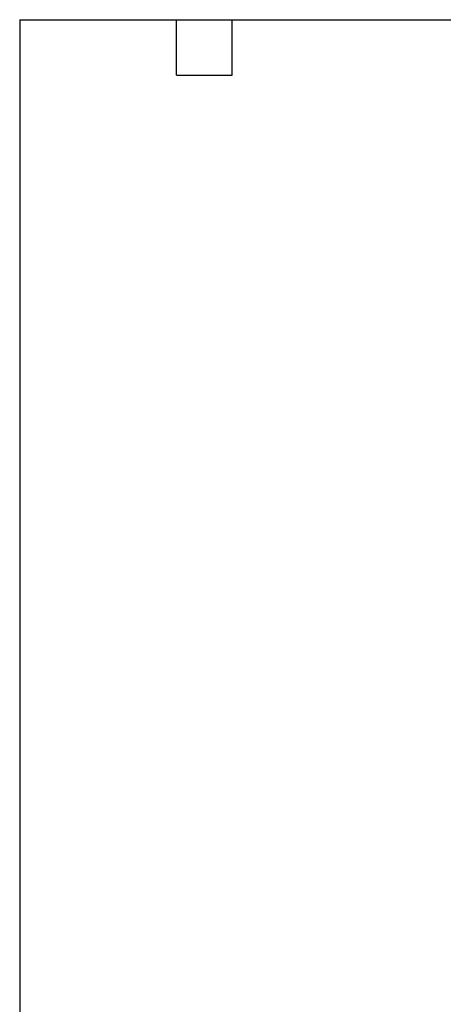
# Model space of a CAD drawing. Header units: millimetres. Extents: x 13 to 546, y 13 to 419.
# Tile 2 of 21: x 13 to 129, y 148 to 419. Entities that reach past the tile are written whole.
import ezdxf

# ---------------------------------------------------------------- set-up
doc = ezdxf.new("R2010")
doc.units = ezdxf.units.MM
doc.header["$LTSCALE"] = 2
doc.linetypes.add('SLD-Solid', pattern=[0])
doc.layers.add('TEXT', color=140, linetype='SLD-Solid', lineweight=25)

msp = doc.modelspace()

# ---------------------------------------------------------------- linework, layer by layer
at = {"layer": 'TEXT'}
for p, q in [((12.7, 419.1), (546.1, 419.1)), ((12.7, 419.1), (12.7, 12.7)), ((55.88, 403.86), (55.88, 419.1)), ((71.12, 403.86), (71.12, 419.1)), ((55.88, 403.86), (71.12, 403.86))]:
    msp.add_line(p, q, dxfattribs=at)

doc.saveas('drawing.dxf')
